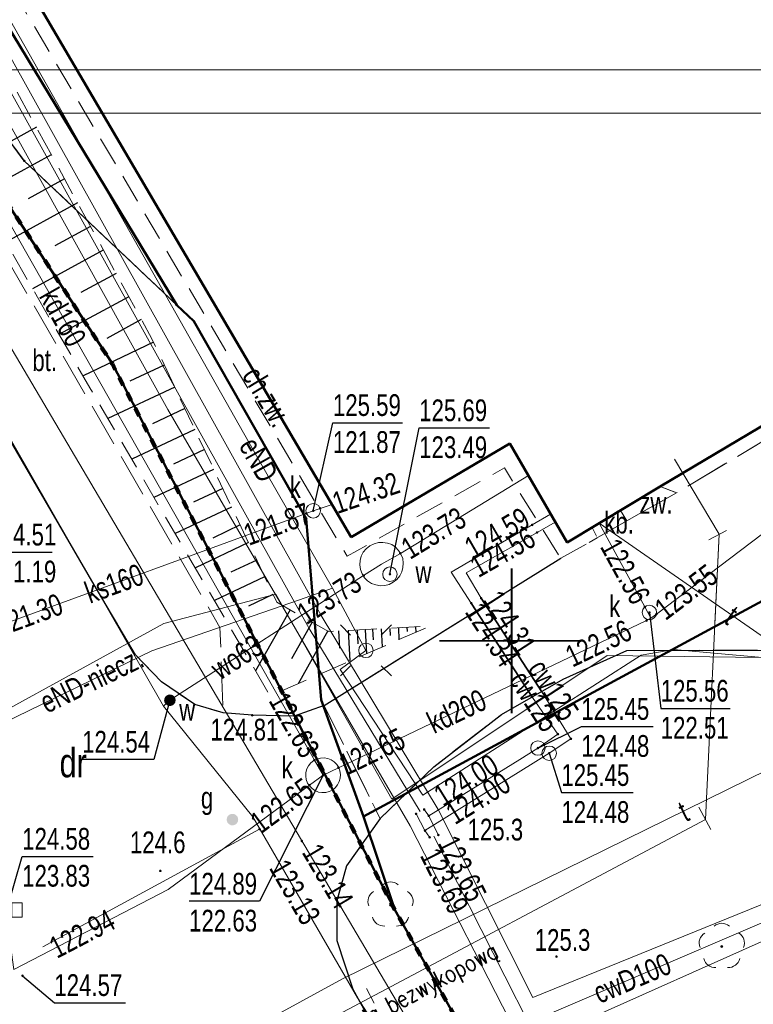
# Model space of a CAD drawing. Header units: metres. Extents: x 7464056 to 7464277, y 5957530 to 5957827.
# Tile 14 of 26: x 7464183 to 7464208, y 5957587 to 5957621. Entities that reach past the tile are written whole.
import ezdxf
from ezdxf.enums import TextEntityAlignment as Align

# ---------------------------------------------------------------- set-up
doc = ezdxf.new("R2010")
doc.units = ezdxf.units.M
doc.header["$MEASUREMENT"] = 0
for name, pattern in [('1', [0.6, 0.3, -0.3]), ('1.0_0.5', [1.5, 1, -0.5]), ('1.5_0.5', [2, 1.5, -0.5]), ('219-500', [0]), ('egug-500', [1, 0.5, -0.5])]:
    doc.linetypes.add(name, pattern=pattern)
doc.layers.get('0').update_dxf_attribs({"color": 2, "linetype": 'CONTINUOUS', "lineweight": 5})
for name, color, linetype in [('000 Inne (niezydentyfikowane)', 7, 'CONTINUOUS'), ('203-punkt graniczny', 7, 'CONTINUOUS'), ('210-oznaczenie konturu użytku gruntowego', 7, 'CONTINUOUS'), ('218-kontur użytku gruntowego', 7, 'CONTINUOUS'), ('312-budynek ewidencyjny', 7, 'CONTINUOUS'), ('320-blok - kondygnacja nadziemna', 7, 'CONTINUOUS'), ('chodnik', 7, 'CONTINUOUS'), ('chodnik-Atr17', 7, 'CONTINUOUS'), ('drzewo liściaste', 7, 'CONTINUOUS'), ('gazowe urządzenie techniczne', 7, 'CONTINUOUS'), ('gazowe urządzenie techniczne-Atr17', 7, 'CONTINUOUS'), ('jezdnia', 7, 'CONTINUOUS'), ('komora podziemna', 7, 'CONTINUOUS'), ('kratka ściekowa', 7, 'CONTINUOUS'), ('krawężnik', 7, 'CONTINUOUS'), ('latarnia', 7, 'CONTINUOUS'), ('obszar utwardzony', 7, 'CONTINUOUS'), ('obszar utwardzony-Atr17', 7, 'CONTINUOUS'), ('obudowa ochronna przewodu', 7, 'CONTINUOUS'), ('pikieta naturalna', 7, 'CONTINUOUS'), ('przewód ciepłowniczy', 7, 'CONTINUOUS'), ('przewód ciepłowniczy-Atr1', 7, 'CONTINUOUS'), ('przewód elektroenergetyczny podziemny', 7, 'CONTINUOUS'), ('przewód elektroenergetyczny podziemny-Atr1', 7, 'CONTINUOUS'), ('przewód gazowy', 7, 'CONTINUOUS'), ('przewód kanalizacyjny', 7, 'CONTINUOUS'), ('przewód kanalizacyjny-Atr1', 7, 'CONTINUOUS'), ('przewód telekomunikacyjny podziemny', 7, 'CONTINUOUS'), ('przewód telekomunikacyjny podziemny-Atr1', 7, 'CONTINUOUS'), ('przewód wodociągowy', 7, 'CONTINUOUS'), ('przewód wodociągowy-Atr1', 7, 'CONTINUOUS'), ('rzedna', 7, 'CONTINUOUS'), ('rzedna-Atr2', 7, 'CONTINUOUS'), ('rzedna-Atr3', 7, 'CONTINUOUS'), ('SIATKA_KWADRATOW', 7, 'CONTINUOUS'), ('skarpa nieumocniona', 7, 'CONTINUOUS'), ('studnia kanalizacyjna', 7, 'CONTINUOUS'), ('studnia kanalizacyjna-Atr17', 7, 'CONTINUOUS'), ('właz do komory lub kanału - okrągły', 7, 'CONTINUOUS'), ('właz do komory lub kanału - okrągły-Atr17', 7, 'CONTINUOUS'), ('zasuwa lub zawór', 7, 'CONTINUOUS'), ('zasuwa lub zawór-Atr17', 7, 'CONTINUOUS')]:
    doc.layers.add(name, color=color, linetype=linetype)
for name, color, linetype, lineweight in [('219-działka ewidencyjna', 7, 'CONTINUOUS', 30), ('__A-asfalt', 253, 'CONTINUOUS', 5), ('__A-opisy', 5, 'CONTINUOUS', 20), ('_s-woda', 5, 'CONTINUOUS', 20), ('A-Tabelka', 7, 'CONTINUOUS', 18), ('pikieta naturalna-Atr2', 8, 'CONTINUOUS', 9), ('pikieta sztuczna', 8, 'CONTINUOUS', 9), ('pikieta sztuczna-Atr2', 8, 'CONTINUOUS', 9)]:
    doc.layers.add(name, color=color, linetype=linetype, lineweight=lineweight)
doc.styles.add('SANIT', font='romans.shx', dxfattribs={"width": 0.7})
doc.styles.get("Standard").update_dxf_attribs({"font": 'Working1250', "width": 0.75})

# ---------------------------------------------------------------- blocks, each defined once
blk = doc.blocks.new('203')
at = {"linetype": 'Continuous', "lineweight": 0}
h = blk.add_hatch(color=0, dxfattribs=at)
edge = h.paths.add_edge_path()
edge.add_arc((0, 0), 0.045, 0, 360)
blk = doc.blocks.new('PW01')
at = {"linetype": 'Continuous', "lineweight": 13}
h = blk.add_hatch(color=0, dxfattribs=at)
edge = h.paths.add_edge_path()
edge.add_arc((0, 0), 0.045, 0, 360)
blk = doc.blocks.new('US15')
at = {"color": 0, "linetype": 'Continuous', "lineweight": 13}
blk.add_circle((0, 0), 0.25, dxfattribs=at)
blk = doc.blocks.new('US05')
at = {"color": 0, "linetype": 'Continuous', "lineweight": 13}
for p, q in [((-0.525, -0.25), (-0.525, 0.25)), ((-0.525, 0.25), (-0.175, 0.25)), ((-0.175, -0.25), (-0.175, 0.25)), ((-0.175, 0.25), (0.175, 0.25)), ((0.175, -0.25), (0.175, 0.25)), ((0.175, 0.25), (0.525, 0.25)), ((0.525, -0.25), (0.525, 0.25)), ((-0.525, -0.25), (-0.175, -0.25)), ((-0.175, -0.25), (0.175, -0.25)), ((0.175, -0.25), (0.525, -0.25))]:
    blk.add_line(p, q, dxfattribs=at)
blk = doc.blocks.new('OP021')
at = {"linetype": 'Continuous', "lineweight": 13}
h = blk.add_hatch(color=0, dxfattribs=at)
edge = h.paths.add_edge_path()
edge.add_arc((0, 0), 0.05, 0, 360)
at = {"color": 0, "linetype": 'Continuous', "lineweight": 13}
for centre, start, end in [((0, 0.4), 49.272, 130.728), ((-0.38, 0.124), 121.308, 202.548), ((0.38, 0.124), 337.452, 58.692), ((-0.235, -0.324), 193.221, 274.871), ((0.235, -0.324), 265.129, 346.779)]:
    blk.add_arc(centre, 0.4, start, end, dxfattribs=at)
blk = doc.blocks.new('US25')
at = {"linetype": 'Continuous', "lineweight": 0}
h = blk.add_hatch(color=0, dxfattribs=at)
edge = h.paths.add_edge_path()
edge.add_arc((0, 0), 0.2, 0, 360)
blk = doc.blocks.new('SM01')
at = {"color": 0, "linetype": 'Continuous', "lineweight": 13}
for p, q in [((-0.53, 0.531), (-0.883, 0.884)), ((0.531, 0.531), (0.884, 0.884)), ((-0.53, -0.53), (-0.883, -0.883)), ((0.531, -0.53), (0.884, -0.883))]:
    blk.add_line(p, q, dxfattribs=at)
blk.add_circle((0, 0), 0.25, dxfattribs=at)
blk = doc.blocks.new('US22')
at = {"color": 0, "linetype": 'Continuous', "lineweight": 13}
blk.add_circle((0, 0), 0.25, dxfattribs=at)

msp = doc.modelspace()

# ---------------------------------------------------------------- hatches: boundary and pattern name
at = {"layer": '__A-asfalt', "ltscale": 0.25, "transparency": 33554687}
h = msp.add_hatch(dxfattribs=at)
h.set_pattern_fill('ANSI37', color=256, scale=2)
h.set_pattern_definition([(45, (0, 0), (-0.1767766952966, 0.1767766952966), []), (135, (0, 0), (-0.1767766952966, -0.1767766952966), [])])
h.paths.add_polyline_path([(7464165.308, 5957616.788), (7464161.651, 5957601.17), (7464164.394, 5957596.391), (7464167.983, 5957611.811, -0.040843), (7464168.078, 5957612.104), (7464167.995, 5957612.279)])
h.paths.add_polyline_path([(7464159.913, 5957593.75), (7464163.714, 5957587.127), (7464163.818, 5957587.186, -0.20175), (7464163.135, 5957590.985), (7464164.394, 5957596.391), (7464161.651, 5957601.17)])
h.paths.add_polyline_path([(7464192.967, 5957553.056, -0.185973), (7464190.198, 5957553.65), (7464181.138, 5957558.875, -0.132452), (7464178.607, 5957561.411), (7464176.982, 5957564.245), (7464176.878, 5957564.185), (7464175.26, 5957567.004), (7464164.709, 5957585.392), (7464163.714, 5957587.127), (7464159.913, 5957593.75), (7464159.649, 5957592.62, 0.08632), (7464159.138, 5957583.642, -0.007389), (7464159.644, 5957579.751), (7464162.891, 5957571.092), (7464164.524, 5957568.219, 0.034887), (7464166.874, 5957564.931, 0.072384), (7464175.003, 5957558.096), (7464194.588, 5957546.802), (7464194.796, 5957546.645), (7464194.874, 5957546.586)])

# ---------------------------------------------------------------- linework, layer by layer
at = {"layer": '000 Inne (niezydentyfikowane)', "color": 56, "linetype": 'Continuous', "lineweight": 50, "flags": 128}
for points in [[(7464194.89, 5957593.94), (7464195.967, 5957590.719), (7464186.213, 5957609.558), (7464182.663, 5957614.998), (7464176.499, 5957625.621), (7464176.492, 5957625.631), (7464162.981, 5957648.914), (7464162.94, 5957648.984), (7464158.056, 5957657.401), (7464158.016, 5957657.47), (7464129.82, 5957706.056), (7464119.97, 5957723.029), (7464096.51, 5957762.918)], [(7464273.22, 5957619.103), (7464256.633, 5957609.097), (7464248.534, 5957622.926), (7464194.89, 5957593.94), (7464193.43, 5957597.96), (7464192.91, 5957604.22), (7464189.03, 5957611.03), (7464188.444, 5957611.585), (7464159.394, 5957659.51), (7464096.659, 5957763.005)], [(7464096.659, 5957763.005), (7464159.394, 5957659.51), (7464188.444, 5957611.585), (7464189.03, 5957611.03), (7464192.91, 5957604.22), (7464193.43, 5957597.96), (7464194.89, 5957593.94)], [(7464129.82, 5957706.056), (7464158.016, 5957657.47), (7464158.056, 5957657.401), (7464162.94, 5957648.984), (7464162.981, 5957648.914), (7464176.492, 5957625.631), (7464176.499, 5957625.621), (7464182.663, 5957614.998), (7464186.213, 5957609.558), (7464195.967, 5957590.719), (7464195.97, 5957590.71), (7464198.51, 5957586.21), (7464201.941, 5957582.25), (7464205.521, 5957578.87), (7464209.991, 5957575.1), (7464215.369, 5957570.98), (7464206.32, 5957560.132), (7464194.92, 5957546.46), (7464180.799, 5957585.27), (7464167.995, 5957612.279), (7464163.514, 5957619.798), (7464156.208, 5957632.058), (7464149.275, 5957643.692), (7464129.849, 5957676.292)], [(7464273.583, 5957563.4), (7464267.57, 5957562.22), (7464261.42, 5957560.82), (7464256.37, 5957560.26), (7464250.5, 5957560.44), (7464243.75, 5957561.22), (7464237.82, 5957562.16), (7464231.12, 5957564.22), (7464225.6, 5957566.21), (7464220.31, 5957568.58), (7464215.369, 5957570.98), (7464209.991, 5957575.1), (7464205.521, 5957578.87), (7464201.941, 5957582.25), (7464198.51, 5957586.21), (7464195.97, 5957590.71), (7464195.967, 5957590.719), (7464194.89, 5957593.94), (7464248.534, 5957622.926), (7464256.633, 5957609.097), (7464273.22, 5957619.103)]]:
    msp.add_lwpolyline(points, dxfattribs=at)
at = {"layer": '000 Inne (niezydentyfikowane)', "color": 253, "linetype": '1', "lineweight": 100, "flags": 128}
msp.add_lwpolyline([(7464096.51, 5957762.918), (7464119.97, 5957723.029), (7464129.82, 5957706.056), (7464158.016, 5957657.47), (7464158.056, 5957657.401), (7464162.94, 5957648.984), (7464162.981, 5957648.914), (7464176.492, 5957625.631), (7464176.499, 5957625.621), (7464182.663, 5957614.998), (7464186.213, 5957609.558), (7464195.967, 5957590.719), (7464195.97, 5957590.71), (7464198.51, 5957586.21), (7464201.941, 5957582.25), (7464205.521, 5957578.87), (7464209.991, 5957575.1), (7464215.369, 5957570.98), (7464206.32, 5957560.132), (7464194.92, 5957546.46), (7464194.899, 5957546.456), (7464191.954, 5957545.875), (7464191.47, 5957545.78), (7464189.787, 5957545.447)], dxfattribs=at)
at = {"layer": '000 Inne (niezydentyfikowane)', "color": 253, "linetype": '1', "lineweight": 13, "flags": 128}
msp.add_lwpolyline([(7464125.18, 5957539.755), (7464144.12, 5957536.43), (7464189.787, 5957545.447), (7464191.47, 5957545.78), (7464191.954, 5957545.875), (7464194.899, 5957546.456), (7464194.92, 5957546.46), (7464206.32, 5957560.132), (7464215.369, 5957570.98), (7464209.991, 5957575.1), (7464205.521, 5957578.87), (7464201.941, 5957582.25), (7464198.51, 5957586.21), (7464195.97, 5957590.71), (7464195.967, 5957590.719), (7464186.213, 5957609.558), (7464182.663, 5957614.998), (7464176.499, 5957625.621), (7464176.492, 5957625.631), (7464162.981, 5957648.914), (7464162.94, 5957648.984), (7464158.056, 5957657.401), (7464158.016, 5957657.47)], dxfattribs=at)
at = {"layer": '000 Inne (niezydentyfikowane)', "color": 7, "linetype": 'Continuous', "lineweight": 25, "flags": 128}
for points in [[(7464183.59, 5957617.73), (7464181.83, 5957616.76)], [(7464184.1, 5957616.78), (7464181.15, 5957615.16)], [(7464184.56, 5957615.95), (7464183.31, 5957615.26)], [(7464185.01, 5957615.12), (7464182.53, 5957613.76)], [(7464185.46, 5957614.3), (7464184.23, 5957613.63)], [(7464185.9, 5957613.49), (7464183.46, 5957612.15)], [(7464186.34, 5957612.68), (7464185.13, 5957612.02)], [(7464186.78, 5957611.88), (7464184.37, 5957610.57)], [(7464187.21, 5957611.09), (7464186.02, 5957610.44)], [(7464187.63, 5957610.31), (7464185.2, 5957609.15)], [(7464188, 5957609.52), (7464186.82, 5957608.96)], [(7464188.37, 5957608.76), (7464186.06, 5957607.67)], [(7464188.72, 5957608.02), (7464187.6, 5957607.49)], [(7464189.06, 5957607.3), (7464186.88, 5957606.27)], [(7464189.39, 5957606.6), (7464188.33, 5957606.1)], [(7464189.71, 5957605.92), (7464187.65, 5957604.95)], [(7464190.03, 5957605.26), (7464189.02, 5957604.79)], [(7464190.33, 5957604.62), (7464188.38, 5957603.7)], [(7464190.63, 5957604), (7464189.68, 5957603.55)], [(7464190.91, 5957603.39), (7464189.08, 5957602.52)], [(7464191.2, 5957602.79), (7464190.3, 5957602.37)], [(7464191.47, 5957602.21), (7464189.74, 5957601.39)], [(7464191.76, 5957601.6), (7464190.92, 5957601.2)], [(7464192.35, 5957601.07), (7464191.16, 5957598.96)], [(7464193.11, 5957600.64), (7464192.4, 5957599.38)], [(7464195.2, 5957600.4), (7464195.22, 5957600.03)], [(7464195.5, 5957600.42), (7464195.53, 5957599.79)], [(7464195.79, 5957600.43), (7464195.81, 5957600.18)], [(7464196.09, 5957600.45), (7464196.11, 5957600.04)], [(7464196.38, 5957600.47), (7464196.39, 5957600.32)], [(7464196.68, 5957600.48), (7464196.69, 5957600.3)], [(7464193.65, 5957600.34), (7464192.63, 5957598.52)], [(7464194.02, 5957600.34), (7464194.06, 5957599.75)], [(7464194.36, 5957600.36), (7464194.42, 5957599.31)], [(7464194.67, 5957600.37), (7464194.69, 5957599.9)], [(7464194.94, 5957600.39), (7464194.99, 5957599.55)]]:
    msp.add_lwpolyline(points, dxfattribs=at)
at = {"layer": '218-kontur użytku gruntowego', "color": 3, "linetype": 'egug-500', "lineweight": 18, "flags": 128}
for points in [[(7464178.1, 5957623.48), (7464183.17, 5957616.57)], [(7464183.17, 5957616.57), (7464178.1, 5957623.48)], [(7464183.17, 5957616.57), (7464189.03, 5957611.03)], [(7464189.03, 5957611.03), (7464183.17, 5957616.57)], [(7464189.03, 5957611.03), (7464192.91, 5957604.22)], [(7464192.91, 5957604.22), (7464189.03, 5957611.03)], [(7464192.91, 5957604.22), (7464193.43, 5957597.96)], [(7464193.43, 5957597.96), (7464192.91, 5957604.22)], [(7464193.43, 5957597.96), (7464194.89, 5957593.94)], [(7464194.89, 5957593.94), (7464193.43, 5957597.96)], [(7464194.89, 5957593.94), (7464195.97, 5957590.71)], [(7464195.97, 5957590.71), (7464194.89, 5957593.94)], [(7464195.97, 5957590.71), (7464198.51, 5957586.21)], [(7464198.51, 5957586.21), (7464195.97, 5957590.71)]]:
    msp.add_lwpolyline(points, dxfattribs=at)
at = {"layer": '219-działka ewidencyjna', "color": 7, "linetype": '219-500', "flags": 128}
for points in [[(7464183.17, 5957616.57), (7464178.1, 5957623.48)], [(7464189.03, 5957611.03), (7464183.17, 5957616.57)], [(7464192.91, 5957604.22), (7464189.03, 5957611.03)], [(7464193.43, 5957597.96), (7464192.91, 5957604.22)], [(7464194.89, 5957593.94), (7464193.43, 5957597.96)], [(7464195.97, 5957590.71), (7464194.89, 5957593.94)], [(7464198.51, 5957586.21), (7464195.97, 5957590.71)]]:
    msp.add_lwpolyline(points, dxfattribs=at)
at = {"layer": '312-budynek ewidencyjny', "color": 7, "linetype": 'Continuous', "lineweight": 50, "flags": 128}
for points in [[(7464194.46, 5957603.58), (7464183.55, 5957622.17)], [(7464223.14, 5957616.02), (7464205.13, 5957605.33)], [(7464199.94, 5957606.81), (7464194.46, 5957603.58)], [(7464201.92, 5957603.39), (7464199.94, 5957606.81)], [(7464205.13, 5957605.33), (7464201.92, 5957603.39)]]:
    msp.add_lwpolyline(points, dxfattribs=at)
at = {"layer": '320-blok - kondygnacja nadziemna', "color": 7, "linetype": 'Continuous', "lineweight": 18, "flags": 128}
msp.add_lwpolyline([(7464240.25, 5957641.388), (7464219.93, 5957629.68), (7464216.7, 5957635.08), (7464213.12, 5957632.88), (7464223.14, 5957616.02), (7464205.13, 5957605.33), (7464201.92, 5957603.39), (7464199.94, 5957606.81), (7464194.46, 5957603.58), (7464183.55, 5957622.17)], dxfattribs=at)
at = {"layer": '_s-woda', "ltscale": 0.25}
for p, q in [((7464206.81, 5957603.484), (7464207.424, 5957603.813)), ((7464207.172, 5957603.678), (7464206.696, 5957593.829)), ((7464206.463, 5957594.257), (7464206.883, 5957593.486)), ((7464206.696, 5957593.829), (7464174.229, 5957576.612)), ((7464195.26, 5957587.498), (7464194.994, 5957587.999))]:
    msp.add_line(p, q, dxfattribs=at)
msp.add_lwpolyline([(7464205.631, 5957606.275), (7464207.172, 5957603.678), (7464207.023, 5957600.601)], dxfattribs=at)
at = {"layer": 'A-Tabelka', "ltscale": 5}
for points in [[(7464139.412, 5957545.455), (7464244.412, 5957545.455), (7464244.412, 5957619.705), (7464139.412, 5957619.705)], [(7464145.412, 5957546.949), (7464242.912, 5957546.949), (7464242.912, 5957618.211), (7464145.412, 5957618.211)]]:
    msp.add_lwpolyline(points, close=True, dxfattribs=at)
at = {"layer": 'chodnik', "color": 7, "linetype": '1.0_0.5', "lineweight": 18, "flags": 128}
msp.add_lwpolyline([(7464201.7, 5957602.85), (7464202.96, 5957603.56), (7464202.78, 5957603.91), (7464201.92, 5957603.39), (7464199.94, 5957606.81), (7464194.46, 5957603.58), (7464183.55, 5957622.17), (7464183.13, 5957621.86), (7464194.32, 5957602.92), (7464199.75, 5957605.97)], close=True, dxfattribs=at)
at = {"layer": 'jezdnia', "color": 7, "linetype": '1.5_0.5', "lineweight": 18, "flags": 128}
msp.add_lwpolyline([(7464242.586, 5957534.495), (7464240.61, 5957559.1), (7464239.56, 5957559.38), (7464235.85, 5957560.07), (7464225.66, 5957563.07), (7464220.07, 5957565.67), (7464217.1, 5957567.15), (7464215.35, 5957568.13), (7464213.87, 5957569.14), (7464211.66, 5957570.44), (7464210.18, 5957571.38), (7464208.29, 5957572.78), (7464206.24, 5957574.48), (7464204.25, 5957576.69), (7464201.87, 5957579.06), (7464200.34, 5957580.58), (7464198.79, 5957581.93), (7464196.91, 5957584.14), (7464196.84, 5957584.25), (7464195.51, 5957586.18), (7464194.52, 5957587.98), (7464193.96, 5957589.66), (7464193.96, 5957591.03), (7464194.3, 5957592.24), (7464195.46, 5957593.87), (7464193.53, 5957597.77), (7464192.49, 5957597.4), (7464191.04, 5957597.43), (7464190.04, 5957597.51), (7464189.06, 5957597.8), (7464187.91, 5957598.58), (7464187.01, 5957599.52), (7464185.58, 5957601.93), (7464180.91, 5957609.95), (7464176.66, 5957617.25), (7464176.11, 5957618.89), (7464176.11, 5957620.7), (7464176.63, 5957622.32), (7464174.2, 5957626.36), (7464172.67, 5957626.42), (7464171.61, 5957626.96), (7464170.7, 5957627.74), (7464169.84, 5957628.75), (7464166.58, 5957634.38), (7464160.16, 5957645.36), (7464159.53, 5957646.36), (7464159.16, 5957647.83), (7464159.19, 5957649.1), (7464159.45, 5957650.3), (7464160.02, 5957651.39), (7464161.02, 5957652.43), (7464159.37, 5957655.23), (7464158.8, 5957654.97), (7464157.83, 5957654.85), (7464156.56, 5957654.88), (7464155.16, 5957655.37), (7464154.15, 5957655.96), (7464153.27, 5957656.96), (7464152.31, 5957658.39), (7464148.38, 5957665.08), (7464144.09, 5957672.43), (7464138.71, 5957681.55), (7464138.51, 5957682.74), (7464138.71, 5957684.4), (7464139.31, 5957685.79), (7464139.83, 5957686.59), (7464136.07, 5957692.2), (7464134.95, 5957692.08), (7464133.41, 5957692.4), (7464132.27, 5957693.05), (7464131.56, 5957693.69), (7464130.73, 5957694.98), (7464126.37, 5957702.18), (7464126, 5957703.21), (7464125.81, 5957704.71), (7464126.06, 5957706.26), (7464126.54, 5957707.27), (7464127.1, 5957708.06), (7464130.958, 5957710.421)], dxfattribs=at)
msp.add_lwpolyline([(7464203.98, 5957604.14), (7464202.96, 5957603.56), (7464201.7, 5957602.85), (7464193.53, 5957597.77), (7464195.46, 5957593.87), (7464197.31, 5957595.65), (7464199.65, 5957597.46), (7464201.78, 5957598.68), (7464203.98, 5957599.67), (7464219.7, 5957599.69), (7464229.49, 5957605.46), (7464226.78, 5957610.19), (7464226.48, 5957611.37), (7464226.4, 5957612.54), (7464226.77, 5957613.65), (7464227.66, 5957614.49), (7464243.06, 5957623.36), (7464244.19, 5957623.96), (7464246.95, 5957625.56), (7464245.16, 5957628.68), (7464239.92, 5957625.69), (7464234.44, 5957622.64), (7464232.32, 5957621.33), (7464225.05, 5957616.86), (7464214.87, 5957633.96), (7464213.12, 5957632.88), (7464223.14, 5957616.02), (7464223.35, 5957615.68), (7464205.7, 5957605.11)], close=True, dxfattribs=at)
at = {"layer": 'komora podziemna', "color": 5, "linetype": 'Continuous', "lineweight": 18, "flags": 128}
msp.add_lwpolyline([(7464194.92, 5957602.18), (7464194.84, 5957602.31), (7464194.78, 5957602.46), (7464194.76, 5957602.62), (7464194.77, 5957602.77), (7464194.81, 5957602.92), (7464194.88, 5957603.06), (7464194.98, 5957603.18), (7464195.11, 5957603.28), (7464195.25, 5957603.35), (7464195.4, 5957603.39), (7464195.55, 5957603.4), (7464195.71, 5957603.37), (7464195.86, 5957603.32), (7464195.99, 5957603.23), (7464196.1, 5957603.12), (7464196.18, 5957602.99), (7464196.24, 5957602.84), (7464196.26, 5957602.68), (7464196.25, 5957602.53), (7464196.21, 5957602.38), (7464196.14, 5957602.24), (7464196.04, 5957602.12), (7464195.91, 5957602.02), (7464195.77, 5957601.95), (7464195.62, 5957601.91), (7464195.47, 5957601.9), (7464195.31, 5957601.93), (7464195.16, 5957601.98), (7464195.03, 5957602.07)], close=True, dxfattribs=at)
at = {"layer": 'krawężnik', "color": 7, "linetype": 'Continuous', "lineweight": 25, "flags": 128}
for points in [[(7464195.46, 5957593.87), (7464197.31, 5957595.65), (7464199.65, 5957597.46), (7464201.78, 5957598.68), (7464203.98, 5957599.67), (7464219.7, 5957599.69), (7464229.49, 5957605.46), (7464226.78, 5957610.19), (7464226.48, 5957611.37), (7464226.4, 5957612.54), (7464226.77, 5957613.65), (7464227.66, 5957614.49), (7464243.06, 5957623.36), (7464244.19, 5957623.96), (7464246.95, 5957625.56), (7464245.16, 5957628.68), (7464239.92, 5957625.69), (7464234.44, 5957622.64), (7464232.32, 5957621.33), (7464225.05, 5957616.86), (7464214.87, 5957633.96)], [(7464193.53, 5957597.77), (7464192.49, 5957597.4), (7464191.04, 5957597.43), (7464190.04, 5957597.51), (7464189.06, 5957597.8), (7464187.91, 5957598.58), (7464187.01, 5957599.52), (7464185.58, 5957601.93), (7464180.91, 5957609.95), (7464176.66, 5957617.25), (7464176.11, 5957618.89), (7464176.11, 5957620.7), (7464176.63, 5957622.32)], [(7464193.53, 5957597.77), (7464201.7, 5957602.85)], [(7464195.46, 5957593.87), (7464194.3, 5957592.24), (7464193.96, 5957591.03), (7464193.96, 5957589.66), (7464194.52, 5957587.98), (7464195.51, 5957586.18), (7464196.84, 5957584.25), (7464196.91, 5957584.14), (7464198.79, 5957581.93), (7464200.34, 5957580.58), (7464201.87, 5957579.06), (7464204.25, 5957576.69), (7464206.24, 5957574.48), (7464208.29, 5957572.78), (7464210.18, 5957571.38), (7464211.66, 5957570.44), (7464213.87, 5957569.14), (7464215.35, 5957568.13), (7464217.1, 5957567.15), (7464220.07, 5957565.67), (7464225.66, 5957563.07), (7464235.85, 5957560.07), (7464239.56, 5957559.38), (7464240.61, 5957559.1)]]:
    msp.add_lwpolyline(points, dxfattribs=at)
at = {"layer": 'obszar utwardzony', "color": 7, "linetype": '1.5_0.5', "lineweight": 18, "flags": 128}
for points in [[(7464223.14, 5957616.02), (7464205.13, 5957605.33), (7464205.7, 5957605.11), (7464223.35, 5957615.68)], [(7464182.11, 5957613.99), (7464178.02, 5957614.91), (7464180.91, 5957609.95), (7464185.58, 5957601.93), (7464187.01, 5957599.52), (7464187.91, 5957598.58), (7464189.06, 5957597.8), (7464190.04, 5957597.51), (7464189.93, 5957600.46)], [(7464205.7, 5957605.11), (7464205.13, 5957605.33), (7464203.76, 5957604.5), (7464203.98, 5957604.14)], [(7464203.98, 5957604.14), (7464203.76, 5957604.5), (7464202.78, 5957603.91), (7464202.96, 5957603.56)]]:
    msp.add_lwpolyline(points, close=True, dxfattribs=at)
at = {"layer": 'obudowa ochronna przewodu', "color": 7, "linetype": 'Continuous', "lineweight": 35, "flags": 128}
for points in [[(7464198.95, 5957601.47), (7464201.04, 5957598.24)], [(7464198.61, 5957601.3), (7464200.72, 5957598.05)]]:
    msp.add_lwpolyline(points, dxfattribs=at)
at = {"layer": 'przewód ciepłowniczy', "color": 212, "linetype": 'Continuous', "lineweight": 18, "flags": 128}
for points in [[(7464210.43, 5957591.63), (7464200.73, 5957587.69), (7464197.46, 5957594.18), (7464193.43, 5957600.87), (7464181.11, 5957622.99), (7464182.17, 5957623.64), (7464181, 5957625.56), (7464179.94, 5957624.89), (7464174.49, 5957632.94), (7464164.08, 5957648.68), (7464163.04, 5957650.25), (7464162.12, 5957649.72), (7464174.03, 5957631.88), (7464178.58, 5957625.17), (7464188.13, 5957607.99), (7464196.5, 5957593.62)], [(7464196.84, 5957594.11), (7464193.01, 5957600.43), (7464188.58, 5957608.38), (7464180.59, 5957622.73), (7464179.26, 5957625.03), (7464174.26, 5957632.41), (7464162.58, 5957649.98)], [(7464197.14, 5957593.96), (7464200.28, 5957595.91), (7464200.91, 5957596.3), (7464201.6, 5957596.78), (7464200.72, 5957598.05), (7464198.61, 5957601.3), (7464197.91, 5957602.37), (7464200.71, 5957604), (7464201.35, 5957604.37)], [(7464197.01, 5957593.45), (7464200.74, 5957595.78), (7464201.3, 5957596.12), (7464202.05, 5957596.62), (7464201.04, 5957598.24), (7464198.95, 5957601.47), (7464198.43, 5957602.35), (7464200.88, 5957603.74), (7464201.51, 5957604.1)], [(7464273.695, 5957546.216), (7464266.33, 5957542.79), (7464257.93, 5957558.26), (7464249.86, 5957573.02), (7464248.55, 5957575.35), (7464246.83, 5957578.34), (7464238.87, 5957592.25), (7464236.62, 5957596.16), (7464233.17, 5957602.13), (7464232.31, 5957603.57), (7464227.83, 5957600.95), (7464217.48, 5957594.89), (7464215.57, 5957593.93), (7464210.66, 5957591.13), (7464200.58, 5957586.82), (7464197.32, 5957593.26)], [(7464196.5, 5957593.62), (7464200.42, 5957585.95), (7464210.89, 5957590.62), (7464217.83, 5957594.39), (7464232.12, 5957602.91), (7464232.32, 5957602.6), (7464232.82, 5957601.8), (7464245.73, 5957579.06), (7464246.17, 5957578.28), (7464249.5, 5957572.39), (7464257.4, 5957558.03), (7464266.26, 5957541.85), (7464273.699, 5957545.523)], [(7464196.7, 5957594.03), (7464197.01, 5957593.45)], [(7464196.98, 5957594.18), (7464197.14, 5957593.96)], [(7464197.14, 5957593.96), (7464197.47, 5957593.3)], [(7464197.17, 5957593.22), (7464197.01, 5957593.45)]]:
    msp.add_lwpolyline(points, dxfattribs=at)
at = {"layer": 'przewód elektroenergetyczny podziemny', "color": 1, "linetype": 'Continuous', "lineweight": 18, "flags": 128}
for points in [[(7464087.32, 5957752.37), (7464095.98, 5957737.1), (7464105.9, 5957721.64), (7464112.85, 5957710.77), (7464118.26, 5957701.85), (7464125.41, 5957690.07), (7464132.72, 5957677.58), (7464134.57, 5957673.2), (7464138.74, 5957666.32), (7464145.7, 5957654.46), (7464154.32, 5957639.85), (7464161.46, 5957628.22), (7464166.09, 5957620.42), (7464169.69, 5957613.63), (7464179.16, 5957595.67), (7464181.63, 5957596.77), (7464187.58, 5957599.66), (7464192.68, 5957601.41), (7464193.82, 5957601.82)], [(7464142.63, 5957687.6), (7464157.69, 5957662.44), (7464160.98, 5957657.08), (7464160.7, 5957656.57), (7464160.4, 5957655.53), (7464168.05, 5957643.09), (7464175.84, 5957631.09), (7464177.91, 5957628.74), (7464177.5, 5957628.82), (7464176.58, 5957627.62), (7464178.49, 5957624.13), (7464182.69, 5957621.4), (7464191.24, 5957606.3), (7464193.82, 5957601.82), (7464194.97, 5957599.67), (7464194.08, 5957599.01), (7464196.93, 5957594.67), (7464204.47, 5957599.51), (7464205.6, 5957599.7), (7464219.19, 5957598.47)], [(7464263.39, 5957610.81), (7464264.5, 5957611.64), (7464263.86, 5957612.66), (7464253.17, 5957607.12), (7464233.6, 5957605.26), (7464232.32, 5957605.11), (7464229.48, 5957604.79), (7464220.15, 5957599.28), (7464203.3, 5957599.49), (7464195.87, 5957594.53), (7464191.86, 5957601.61), (7464187.99, 5957600.6), (7464179.26, 5957595.81)]]:
    msp.add_lwpolyline(points, dxfattribs=at)
at = {"layer": 'przewód gazowy', "color": 52, "linetype": 'Continuous', "lineweight": 18, "flags": 128}
msp.add_lwpolyline([(7464093.334, 5957761.057), (7464097.55, 5957753.89), (7464109.26, 5957734.1), (7464115.16, 5957723.86), (7464123.88, 5957709.15), (7464134.72, 5957690.93), (7464143.09, 5957676.91), (7464149.7, 5957665.65), (7464156.83, 5957653.79), (7464162.79, 5957643.63), (7464167.44, 5957635.73), (7464175.9, 5957621.63), (7464182.75, 5957610.05), (7464191.05, 5957595.99), (7464199.23, 5957582.14), (7464201.17, 5957579.06), (7464201.31, 5957578.82)], dxfattribs=at)
at = {"layer": 'przewód kanalizacyjny', "color": 34, "linetype": 'Continuous', "lineweight": 18, "flags": 128}
for points in [[(7464204.81, 5957600.78), (7464205, 5957600.92), (7464214.47, 5957608.09), (7464214.68, 5957608.25), (7464214.95, 5957608.41), (7464220.27, 5957611.69), (7464232.32, 5957619.14), (7464232.96, 5957619.53), (7464232.32, 5957621.47), (7464228.89, 5957631.82), (7464232.32, 5957633.79), (7464237.08, 5957636.52)], [(7464193.49, 5957595.36), (7464193.19, 5957595.88), (7464177.37, 5957623.74), (7464177.07, 5957624.27), (7464177.57, 5957624.59), (7464182.09, 5957627.52)], [(7464181.83, 5957600.36), (7464182.06, 5957600.44), (7464192.91, 5957604.4), (7464193.15, 5957604.49)], [(7464193.15, 5957604.49), (7464193.39, 5957604.57), (7464193.8, 5957604.71)], [(7464203.02, 5957604.06), (7464204.6, 5957601.17), (7464204.81, 5957600.78)], [(7464182.55, 5957590.59), (7464182.81, 5957588.66), (7464188.14, 5957591.42), (7464193.02, 5957595.02), (7464193.49, 5957595.36), (7464194.02, 5957595.62), (7464204.66, 5957600.7), (7464204.81, 5957600.78)]]:
    msp.add_lwpolyline(points, dxfattribs=at)
at = {"layer": 'przewód telekomunikacyjny podziemny', "color": 30, "linetype": 'Continuous', "lineweight": 18, "flags": 128}
for points in [[(7464203.02, 5957604.06), (7464212.22, 5957597.69), (7464212.63, 5957597.41)], [(7464212.63, 5957597.41), (7464212.35, 5957597.27), (7464194.16, 5957588.33), (7464180.15, 5957580.68), (7464179.47, 5957580.26), (7464179.25, 5957580.12)]]:
    msp.add_lwpolyline(points, dxfattribs=at)
at = {"layer": 'przewód wodociągowy', "color": 5, "linetype": 'Continuous', "lineweight": 18, "flags": 128}
for points in [[(7464201.02, 5957577.83), (7464200.23, 5957579.06), (7464194.68, 5957587.68), (7464191.06, 5957593.93), (7464187.98, 5957597.74), (7464178.24, 5957614.72)], [(7464187.98, 5957597.74), (7464188.2, 5957597.95), (7464194.89, 5957602.25), (7464195.51, 5957602.65), (7464196.16, 5957603.02), (7464200.58, 5957605.71)], [(7464191.3, 5957593.5), (7464183.81, 5957589.44)]]:
    msp.add_lwpolyline(points, dxfattribs=at)
at = {"layer": 'rzedna-Atr2', "color": 7, "flags": 128}
for points in [[(7464193.15, 5957604.49), (7464193.83, 5957607.53), (7464196.229, 5957607.53)], [(7464195.8, 5957602.3), (7464196.81, 5957607.35), (7464199.236, 5957607.35)], [(7464181.83, 5957600.36), (7464181.93, 5957603.06), (7464184.134, 5957603.06)], [(7464204.76, 5957600.98), (7464205.15, 5957597.67), (7464207.549, 5957597.67)], [(7464188.2, 5957597.95), (7464187.65, 5957595.91), (7464185.17, 5957595.91)], [(7464200.91, 5957596.3), (7464202.41, 5957597.04), (7464204.89, 5957597.04)], [(7464201.3, 5957596.12), (7464201.72, 5957594.76), (7464204.2, 5957594.76)], [(7464193.49, 5957595.36), (7464191.29, 5957591.01), (7464188.864, 5957591.01)], [(7464182.57, 5957590.71), (7464183.1, 5957592.56), (7464185.553, 5957592.56)], [(7464183.11, 5957588.44), (7464184.21, 5957587.51), (7464186.667, 5957587.51)]]:
    msp.add_lwpolyline(points, dxfattribs=at)
at = {"layer": 'SIATKA_KWADRATOW', "color": 7, "const_width": 0.065}
for points in [[(7464200, 5957597.5), (7464200, 5957602.5)], [(7464197.5, 5957600), (7464202.5, 5957600)]]:
    msp.add_lwpolyline(points, dxfattribs=at)
at = {"layer": 'SIATKA_KWADRATOW', "color": 7}
msp.add_point((7464200, 5957600), dxfattribs=at)
at = {"layer": 'skarpa nieumocniona', "color": 7, "linetype": '1.0_0.5', "lineweight": 18, "flags": 128}
msp.add_lwpolyline([(7464182.02, 5957614.64), (7464185.44, 5957608.73), (7464191.66, 5957598.1), (7464197.18, 5957600.51), (7464193.68, 5957600.32), (7464191.89, 5957601.33), (7464187.58, 5957610.42), (7464181.89, 5957620.83), (7464179.94, 5957615.88)], close=True, dxfattribs=at)
msp.add_lwpolyline([(7464182.02, 5957614.64), (7464185.44, 5957608.73), (7464191.66, 5957598.1), (7464197.18, 5957600.51), (7464193.68, 5957600.32), (7464191.89, 5957601.33), (7464187.58, 5957610.42), (7464181.89, 5957620.83), (7464179.94, 5957615.88)], close=True, dxfattribs=at)
at = {"layer": 'studnia kanalizacyjna', "color": 34, "linetype": 'Continuous', "lineweight": 18, "flags": 128}
msp.add_lwpolyline([(7464193.02, 5957594.99), (7464192.95, 5957595.09), (7464192.91, 5957595.21), (7464192.89, 5957595.33), (7464192.9, 5957595.46), (7464192.93, 5957595.58), (7464192.99, 5957595.69), (7464193.07, 5957595.79), (7464193.17, 5957595.87), (7464193.28, 5957595.92), (7464193.4, 5957595.95), (7464193.53, 5957595.96), (7464193.65, 5957595.94), (7464193.77, 5957595.89), (7464193.87, 5957595.82), (7464193.96, 5957595.73), (7464194.03, 5957595.63), (7464194.07, 5957595.51), (7464194.09, 5957595.39), (7464194.08, 5957595.26), (7464194.05, 5957595.14), (7464193.99, 5957595.03), (7464193.91, 5957594.93), (7464193.81, 5957594.85), (7464193.7, 5957594.8), (7464193.58, 5957594.77), (7464193.45, 5957594.76), (7464193.33, 5957594.78), (7464193.21, 5957594.83), (7464193.11, 5957594.9)], close=True, dxfattribs=at)

# ---------------------------------------------------------------- block references
at = {"layer": '203-punkt graniczny', "color": 7, "linetype": 'Continuous', "lineweight": 18}
for p in [(7464183.17, 5957616.57), (7464189.03, 5957611.03), (7464192.91, 5957604.22), (7464193.43, 5957597.96), (7464194.89, 5957593.94), (7464195.97, 5957590.71)]:
    msp.add_blockref('203', p, dxfattribs=at)
at = {"layer": 'drzewo liściaste', "color": 94, "linetype": 'Continuous', "lineweight": 18}
for p in [(7464195.82, 5957590.88), (7464207.26, 5957589.45)]:
    msp.add_blockref('OP021', p, dxfattribs=at)
at = {"layer": 'gazowe urządzenie techniczne', "color": 52, "linetype": 'Continuous', "lineweight": 18, "rotation": 343.76}
msp.add_blockref('US25', (7464190.36, 5957593.83), dxfattribs=at)
at = {"layer": 'komora podziemna', "color": 212, "linetype": 'Continuous', "lineweight": 18}
for p in [(7464200.91, 5957596.3), (7464201.3, 5957596.12)]:
    msp.add_blockref('US15', p, dxfattribs=at)
at = {"layer": 'kratka ściekowa', "color": 34, "linetype": 'Continuous', "lineweight": 18}
msp.add_blockref('US05', (7464182.57, 5957590.71), dxfattribs=at)
at = {"layer": 'latarnia', "color": 7, "linetype": 'Continuous', "lineweight": 18}
msp.add_blockref('SM01', (7464194.97, 5957599.67), dxfattribs=at)
at = {"layer": 'pikieta naturalna', "color": 7, "linetype": 'Continuous', "lineweight": 13}
for p in [(7464197.85, 5957594.33), (7464201.55, 5957589.1)]:
    msp.add_blockref('PW01', p, dxfattribs=at)
at = {"layer": 'pikieta sztuczna', "color": 7, "linetype": 'Continuous', "lineweight": 13}
for p in [(7464191.04, 5957597.43), (7464187.87, 5957592.06)]:
    msp.add_blockref('PW01', p, dxfattribs=at)
at = {"layer": 'rzedna', "color": 34, "linetype": 'Continuous', "lineweight": 18}
for p in [(7464193.15, 5957604.49), (7464193.39, 5957604.57), (7464192.91, 5957604.4), (7464204.6, 5957601.17), (7464204.66, 5957600.7), (7464204.76, 5957600.98), (7464205, 5957600.92), (7464193.19, 5957595.88), (7464194.02, 5957595.62), (7464193.49, 5957595.36), (7464193.02, 5957595.02), (7464183.11, 5957588.44)]:
    msp.add_blockref('PW01', p, dxfattribs=at)
at = {"layer": 'rzedna', "color": 212, "linetype": 'Continuous', "lineweight": 18}
for p in [(7464200.71, 5957604), (7464200.88, 5957603.74), (7464201.6, 5957596.78), (7464202.05, 5957596.62), (7464196.7, 5957594.03), (7464196.98, 5957594.18), (7464197.14, 5957593.96), (7464197.01, 5957593.45), (7464197.17, 5957593.22), (7464197.47, 5957593.3)]:
    msp.add_blockref('PW01', p, dxfattribs=at)
at = {"layer": 'rzedna', "color": 5, "linetype": 'Continuous', "lineweight": 18}
for p in [(7464196.16, 5957603.02), (7464194.89, 5957602.25), (7464195.8, 5957602.3), (7464188.2, 5957597.95), (7464191.3, 5957593.5)]:
    msp.add_blockref('PW01', p, dxfattribs=at)
at = {"layer": 'rzedna', "color": 6, "linetype": 'Continuous', "lineweight": 35}
for p in [(7464198.95, 5957601.47), (7464198.61, 5957601.3)]:
    msp.add_blockref('PW01', p, dxfattribs=at)
at = {"layer": 'rzedna', "color": 6, "linetype": 'Continuous', "lineweight": 18}
for p in [(7464200.91, 5957596.3), (7464201.3, 5957596.12)]:
    msp.add_blockref('PW01', p, dxfattribs=at)
at = {"layer": 'rzedna', "color": 52, "linetype": 'Continuous', "lineweight": 18, "rotation": 300.567}
msp.add_blockref('PW01', (7464192.76, 5957593.09), dxfattribs=at)
at = {"layer": 'studnia kanalizacyjna', "color": 34, "linetype": 'Continuous', "lineweight": 18}
for p in [(7464193.15, 5957604.49), (7464204.76, 5957600.98)]:
    msp.add_blockref('US15', p, dxfattribs=at)
at = {"layer": 'właz do komory lub kanału - okrągły', "color": 7, "linetype": 'Continuous', "lineweight": 18}
msp.add_blockref('US22', (7464195.8, 5957602.3), dxfattribs=at)
at = {"layer": 'zasuwa lub zawór', "color": 5, "linetype": 'Continuous', "lineweight": 18}
msp.add_blockref('US25', (7464188.2, 5957597.95), dxfattribs=at)

# ---------------------------------------------------------------- texts
at = {"layer": '210-oznaczenie konturu użytku gruntowego', "color": 3, "linetype": 'Continuous', "lineweight": 18, "width": 0.79}
msp.add_text('dr', height=1, dxfattribs=at).set_placement((7464184.39, 5957595.29))
at = {"layer": '__A-opisy', "color": 7, "lineweight": 30, "style": 'SANIT', "width": 0.8}
msp.add_text('przewód prowadzony metodą bezwykopową  ', height=0.6, rotation=28, dxfattribs=at).set_placement((7464187.232, 5957582.536))
at = {"layer": 'chodnik-Atr17', "color": 7, "width": 0.765}
msp.add_text('ch.zw.', height=0.75, rotation=301.122, dxfattribs=at).set_placement((7464190.67, 5957609.16))
at = {"layer": 'gazowe urządzenie techniczne-Atr17', "color": 40, "width": 0.765}
msp.add_text('g', height=0.75, dxfattribs=at).set_placement((7464189.27, 5957594.21))
at = {"layer": 'obszar utwardzony-Atr17', "color": 7, "width": 0.765}
for s, p in [('bt.', (7464183.45, 5957609.31)), ('zw.', (7464204.41, 5957604.39))]:
    msp.add_text(s, height=0.75, dxfattribs=at).set_placement(p)
msp.add_text('kb.', height=0.75, dxfattribs=at).set_placement((7464203.2, 5957604.08), align=Align.MIDDLE_LEFT)
at = {"layer": 'pikieta naturalna-Atr2', "color": 7, "width": 0.765}
for p in [(7464198.48, 5957593.11), (7464200.8, 5957589.3)]:
    msp.add_text('125.3', height=0.75, dxfattribs=at).set_placement(p)
at = {"layer": 'pikieta sztuczna-Atr2', "color": 7, "width": 0.765}
for s, p in [('124.81', (7464189.6, 5957596.56)), ('124.6', (7464186.82, 5957592.67))]:
    msp.add_text(s, height=0.75, dxfattribs=at).set_placement(p)
at = {"layer": 'przewód ciepłowniczy-Atr1', "color": 212, "width": 0.765}
msp.add_text('cw125', height=0.75, rotation=302.905, dxfattribs=at).set_placement((7464200.53, 5957599.03))
for s, rotation, p in [('cw125', 302.993, (7464200.2, 5957598.85)), ('cwD100', 23.15, (7464202.89, 5957587.81))]:
    msp.add_text(s, height=0.75, rotation=rotation, dxfattribs=at).set_placement(p, align=Align.MIDDLE_LEFT)
at = {"layer": 'przewód elektroenergetyczny podziemny-Atr1', "color": 1, "width": 0.765}
for s, rotation, p in [('eND', -60.48, (7464190.89, 5957606.92)), ('eND-niecz.', 25.906, (7464183.79, 5957597.82))]:
    msp.add_text(s, height=0.75, rotation=rotation, dxfattribs=at).set_placement(p, align=Align.MIDDLE_LEFT)
at = {"layer": 'przewód kanalizacyjny-Atr1', "color": 34, "width": 0.765}
for s, rotation, p in [('kd160', 299.589, (7464183.99, 5957612.08)), ('ks160', 20.051, (7464185.31, 5957601.63)), ('kd200', 25.522, (7464197.16, 5957597.12))]:
    msp.add_text(s, height=0.75, rotation=rotation, dxfattribs=at).set_placement(p, align=Align.MIDDLE_LEFT)
at = {"layer": 'przewód telekomunikacyjny podziemny-Atr1', "color": 30, "width": 0.765}
for rotation, p in [(325.301, (7464207.51, 5957600.95)), (26.173, (7464205.84, 5957594.07))]:
    msp.add_text('t', height=0.75, rotation=rotation, dxfattribs=at).set_placement(p, align=Align.MIDDLE_LEFT)
at = {"layer": 'przewód wodociągowy-Atr1', "color": 5, "width": 0.765}
msp.add_text('wo63', height=0.75, rotation=32.731, dxfattribs=at).set_placement((7464189.73, 5957598.94), align=Align.MIDDLE_LEFT)
at = {"layer": 'rzedna-Atr2', "color": 34, "width": 0.765}
for s, p in [('125.59', (7464193.83, 5957607.538)), ('124.51', (7464181.93, 5957603.067)), ('125.56', (7464205.15, 5957597.678)), ('124.58', (7464183.1, 5957592.567)), ('124.89', (7464188.864, 5957591.018)), ('124.57', (7464184.21, 5957587.518))]:
    msp.add_text(s, height=0.75, dxfattribs=at).set_placement(p, align=Align.BOTTOM_LEFT)
at = {"layer": 'rzedna-Atr2', "color": 5, "width": 0.765}
for s, p in [('125.69', (7464196.81, 5957607.357)), ('124.54', (7464185.17, 5957595.918))]:
    msp.add_text(s, height=0.75, dxfattribs=at).set_placement(p, align=Align.BOTTOM_LEFT)
at = {"layer": 'rzedna-Atr2', "color": 34, "width": 0.765}
for s, rotation, p in [('124.32', 18.853, (7464193.86, 5957604.73)), ('121.87', 20.033, (7464190.8, 5957603.63)), ('122.56', -61.334, (7464203.37, 5957603.43)), ('123.55', 37.134, (7464205.09, 5957600.98)), ('121.30', 20.051, (7464182.24, 5957600.5)), ('122.56', 25.585, (7464201.94, 5957599.41)), ('122.63', 299.589, (7464191.92, 5957598.12)), ('122.65', 25.558, (7464194.12, 5957595.67)), ('122.65', 36.416, (7464191.12, 5957593.62))]:
    msp.add_text(s, height=0.75, rotation=rotation, dxfattribs=at).set_placement(p, align=Align.MIDDLE_LEFT)
at = {"layer": 'rzedna-Atr2', "color": 5, "width": 0.765}
for rotation, p in [(31.357, (7464196.3, 5957603.11)), (32.731, (7464192.71, 5957600.85))]:
    msp.add_text('123.73', height=0.75, rotation=rotation, dxfattribs=at).set_placement(p, align=Align.MIDDLE_LEFT)
at = {"layer": 'rzedna-Atr2', "color": 212, "width": 0.765}
for s, rotation, p in [('124.59', 30.205, (7464198.67, 5957602.81)), ('124.31', 302.905, (7464198.99, 5957601.41)), ('124.00', 31.841, (7464197.63, 5957594.26)), ('123.65', 296.849, (7464197.44, 5957593.02))]:
    msp.add_text(s, height=0.75, rotation=rotation, dxfattribs=at).set_placement(p)
for s, rotation, p in [('124.56', 29.568, (7464198.67, 5957602.49)), ('124.34', 302.993, (7464198.68, 5957601.2))]:
    msp.add_text(s, height=0.75, rotation=rotation, dxfattribs=at).set_placement(p, align=Align.MIDDLE_LEFT)
for p in [(7464202.41, 5957597.048), (7464201.72, 5957594.768)]:
    msp.add_text('125.45', height=0.75, dxfattribs=at).set_placement(p, align=Align.BOTTOM_LEFT)
for s, rotation, p in [('124.00', 31.841, (7464197.65, 5957594.27)), ('123.69', 296.849, (7464197.49, 5957592.93))]:
    msp.add_text(s, height=0.75, rotation=rotation, dxfattribs=at).set_placement(p, align=Align.TOP_LEFT)
at = {"layer": 'rzedna-Atr2', "color": 40, "width": 0.765}
msp.add_text('123.14', height=0.75, rotation=300.56, dxfattribs=at).set_placement((7464192.74, 5957592.7))
at = {"layer": 'rzedna-Atr2', "color": 5, "width": 0.765}
msp.add_text('123.13', height=0.75, rotation=300.07, dxfattribs=at).set_placement((7464191.61, 5957592.16))
at = {"layer": 'rzedna-Atr2', "color": 34, "width": 0.765}
msp.add_text('122.94', height=0.75, rotation=27.45, dxfattribs=at).set_placement((7464184.3, 5957589.02))
at = {"layer": 'rzedna-Atr3', "color": 34, "width": 0.765}
for s, p in [('121.87', (7464193.83, 5957606.263)), ('121.19', (7464181.93, 5957601.792)), ('122.51', (7464205.15, 5957596.402)), ('123.83', (7464183.1, 5957591.292)), ('122.63', (7464188.864, 5957589.742))]:
    msp.add_text(s, height=0.75, dxfattribs=at).set_placement(p, align=Align.BOTTOM_LEFT)
at = {"layer": 'rzedna-Atr3', "color": 5, "width": 0.765}
msp.add_text('123.49', height=0.75, dxfattribs=at).set_placement((7464196.81, 5957606.082), align=Align.BOTTOM_LEFT)
at = {"layer": 'rzedna-Atr3', "color": 212, "width": 0.765}
for p in [(7464202.41, 5957595.772), (7464201.72, 5957593.492)]:
    msp.add_text('124.48', height=0.75, dxfattribs=at).set_placement(p, align=Align.BOTTOM_LEFT)
at = {"layer": 'studnia kanalizacyjna-Atr17', "color": 34, "width": 0.765}
msp.add_text('k', height=0.75, dxfattribs=at).set_placement((7464192.34, 5957605.3), align=Align.MIDDLE_LEFT)
for p in [(7464203.37, 5957600.82), (7464192.06, 5957595.26)]:
    msp.add_text('k', height=0.75, dxfattribs=at).set_placement(p)
at = {"layer": 'właz do komory lub kanału - okrągły-Atr17', "color": 7, "width": 0.765}
msp.add_text('w', height=0.75, dxfattribs=at).set_placement((7464196.68, 5957602))
at = {"layer": 'zasuwa lub zawór-Atr17', "color": 5, "width": 0.765}
msp.add_text('w', height=0.75, dxfattribs=at).set_placement((7464188.52, 5957597.25))

doc.saveas('drawing.dxf')
